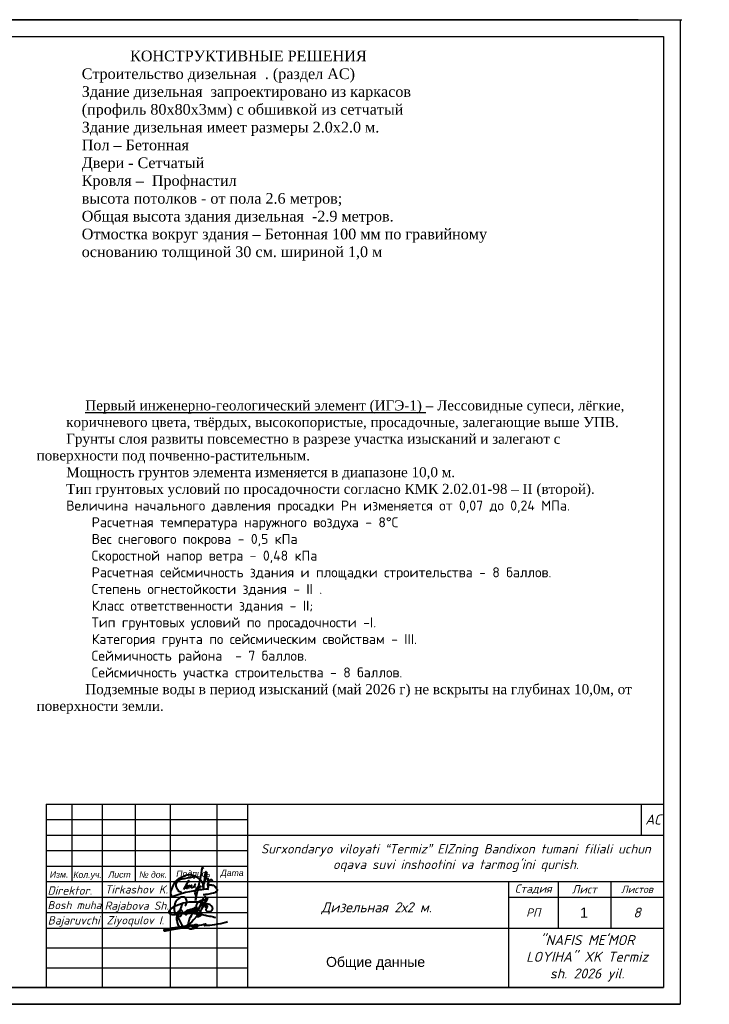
# Model space of a CAD drawing. Header units: millimetres. Extents: x 595270325 to 595481810, y -115960014 to -115841171.
# Tile 17 of 18: x 595281426 to 595291764, y -115855921 to -115841171. Entities that reach past the tile are written whole.
import ezdxf

# ---------------------------------------------------------------- set-up
doc = ezdxf.new("R2010")
doc.units = ezdxf.units.MM
for name, color, linetype in [('стена', 7, 'Continuous'), ('стены', 1, 'Continuous'), ('ТЕКСТ', 7, 'Continuous')]:
    doc.layers.add(name, color=color, linetype=linetype)
doc.styles.add('Arial 3.', font='arial.ttf')
doc.styles.add('ISOCPEUR', font='isocpeui.ttf', dxfattribs={"height": 200})
doc.styles.get("Standard").update_dxf_attribs({"font": 'arial.ttf'})
doc.styles.add('Standard 1', font='isocpeur.ttf', dxfattribs={"height": 300})
doc.styles.add('V@ler@Live', font='isocpeui.ttf')

# ---------------------------------------------------------------- blocks, each defined once
blk = doc.blocks.new('ghfgj jghjmhg jjbkm jkm')
at = {"color": 5, "linetype": 'ByBlock', "lineweight": 40}
for points in [[(-254.12, -8185.87), (-253.9, -8185.82), (-253.74, -8185.78), (-253.55, -8185.63), (-253.51, -8185.51), (-253.5, -8185.43), (-253.51, -8185.3), (-253.56, -8185.19), (-253.6, -8185.09), (-253.66, -8185.02), (-253.75, -8184.96), (-253.85, -8184.92), (-253.94, -8184.88), (-254.03, -8184.84), (-254.1, -8184.84), (-254.19, -8184.85), (-254.27, -8184.88), (-254.32, -8184.93), (-254.37, -8185.02), (-254.4, -8185.1), (-254.39, -8185.21), (-254.33, -8185.34), (-254.28, -8185.45), (-254.21, -8185.54), (-254.12, -8185.61), (-254.02, -8185.68), (-253.92, -8185.74), (-253.82, -8185.8), (-253.82, -8185.8), (-253.76, -8185.91), (-253.77, -8185.94), (-253.82, -8185.97), (-253.89, -8186.03), (-253.95, -8186.11), (-254.01, -8186.18), (-254.04, -8186.27), (-254.07, -8186.34), (-254.08, -8186.44), (-254.05, -8186.53), (-254.03, -8186.62), (-253.98, -8186.7), (-253.92, -8186.77), (-253.84, -8186.85), (-253.78, -8186.91), (-253.73, -8186.97), (-253.64, -8187.02), (-253.58, -8187.04), (-253.52, -8187.05), (-253.46, -8187.06), (-253.38, -8187.07), (-253.28, -8187.07), (-253.18, -8187.08), (-253.1, -8187.08), (-253.03, -8187.07), (-252.94, -8187.07), (-252.86, -8187.06), (-252.76, -8187.05), (-252.69, -8187.05), (-252.61, -8187.04), (-252.55, -8187.02), (-252.48, -8187), (-252.43, -8186.98), (-252.36, -8186.95), (-252.29, -8186.92), (-252.24, -8186.9), (-252.18, -8186.87), (-252.14, -8186.84), (-252.09, -8186.81), (-252.04, -8186.78), (-251.99, -8186.73), (-251.96, -8186.7), (-251.91, -8186.65), (-251.87, -8186.61), (-251.84, -8186.56), (-251.82, -8186.52), (-251.78, -8186.43), (-251.74, -8186.32), (-251.7, -8186.18), (-251.67, -8186.04), (-251.67, -8185.93), (-251.67, -8185.84), (-251.7, -8185.76), (-251.74, -8185.66), (-251.78, -8185.55), (-251.84, -8185.46), (-251.91, -8185.36), (-251.99, -8185.24), (-252.07, -8185.14), (-252.18, -8185.04), (-252.3, -8184.94), (-252.43, -8184.86), (-252.58, -8184.77), (-252.84, -8184.65), (-253.04, -8184.57), (-253.31, -8184.48), (-253.69, -8184.34), (-254.02, -8184.22), (-254.4, -8184.14), (-254.97, -8183.99), (-255.26, -8183.95), (-255.57, -8183.9), (-255.82, -8183.86), (-256.1, -8183.85), (-256.38, -8183.8), (-257.05, -8183.75), (-257.45, -8183.75), (-257.92, -8183.74), (-258.19, -8183.75), (-259.16, -8183.78), (-259.99, -8183.83), (-260.63, -8183.91), (-261.2, -8183.99), (-261.98, -8184.18), (-262.58, -8184.34), (-263.58, -8184.7), (-264.46, -8185.07), (-265.01, -8185.31), (-265.4, -8185.54), (-265.96, -8185.89), (-266.37, -8186.23), (-266.53, -8186.4), (-266.67, -8186.54), (-266.78, -8186.65), (-266.86, -8186.73), (-266.94, -8186.85), (-267, -8186.95), (-267.04, -8187.06), (-267.07, -8187.19), (-267.06, -8187.29), (-267.03, -8187.44), (-266.97, -8187.56), (-266.91, -8187.66), (-266.83, -8187.75), (-266.75, -8187.84), (-266.67, -8187.89), (-266.55, -8187.94), (-266.42, -8187.98), (-266.33, -8188.01), (-266.26, -8188.02), (-266.13, -8188.04), (-265.99, -8188.06), (-265.8, -8188.08), (-265.56, -8188.09), (-265.34, -8188.09), (-265.08, -8188.07), (-264.93, -8188.06), (-264.83, -8188.05), (-264.55, -8188.03), (-264.33, -8187.99), (-264.11, -8187.96), (-263.82, -8187.91), (-263.6, -8187.86), (-263.31, -8187.82), (-262.96, -8187.78), (-262.71, -8187.73), (-262.33, -8187.69), (-261.88, -8187.67), (-261.47, -8187.66), (-261.12, -8187.65), (-260.83, -8187.6), (-260.44, -8187.62), (-259.84, -8187.64), (-259.56, -8187.65), (-259.12, -8187.68), (-258.65, -8187.7), (-258.07, -8187.73), (-257.59, -8187.79), (-257.07, -8187.87), (-256.72, -8187.9), (-256.52, -8187.92), (-256.35, -8187.94), (-256.02, -8187.97), (-255.72, -8188.04), (-255.41, -8188.12), (-254.87, -8188.24), (-254.39, -8188.34), (-254.14, -8188.4), (-253.79, -8188.47), (-253.42, -8188.55), (-252.82, -8188.64), (-252.33, -8188.75), (-251.87, -8188.84), (-251.4, -8188.97), (-251.1, -8189.05), (-250.73, -8189.15)], [(-261.31, -8185.11), (-261.13, -8184.8), (-260.98, -8184.44), (-260.83, -8184.1), (-260.77, -8183.74), (-260.77, -8183.33), (-260.84, -8183.04), (-260.94, -8182.72), (-261.1, -8182.45), (-261.24, -8182.27), (-261.41, -8182.13), (-261.62, -8182.06), (-261.9, -8181.99), (-262.16, -8181.99), (-262.45, -8182.02), (-262.71, -8182.09), (-263.01, -8182.18), (-263.21, -8182.28), (-263.56, -8182.45), (-264.11, -8182.93), (-264.37, -8183.23), (-264.55, -8183.47), (-264.7, -8183.74), (-264.8, -8183.97), (-264.9, -8184.28), (-265, -8184.61), (-265.09, -8184.89), (-265.13, -8185.31), (-265.15, -8185.69), (-265.12, -8186.51), (-265.09, -8186.93), (-265.04, -8187.29), (-264.92, -8187.73), (-264.78, -8187.96), (-264.64, -8188.12), (-264.45, -8188.27), (-264.32, -8188.36), (-264.16, -8188.48), (-263.95, -8188.61), (-263.68, -8188.73), (-263.56, -8188.75), (-263.38, -8188.75), (-263.2, -8188.74), (-263.02, -8188.68), (-262.84, -8188.57), (-262.69, -8188.42), (-262.59, -8188.25), (-262.52, -8188.12), (-262.41, -8187.9), (-262.33, -8187.69), (-262.3, -8187.5), (-262.26, -8187.31), (-262.28, -8187.17), (-262.31, -8186.97), (-262.36, -8186.84), (-262.45, -8186.73), (-262.56, -8186.64), (-262.73, -8186.58), (-262.89, -8186.59), (-263.01, -8186.62), (-263.19, -8186.68), (-263.41, -8186.81), (-263.72, -8187.06), (-263.88, -8187.25), (-263.98, -8187.39), (-264.08, -8187.51), (-264.14, -8187.64), (-264.2, -8187.77), (-264.24, -8187.93), (-264.28, -8188.14), (-264.29, -8188.31), (-264.26, -8188.51), (-264.16, -8188.67), (-264.1, -8188.78), (-264.05, -8188.82), (-264.02, -8188.82), (-263.97, -8188.8), (-263.94, -8188.76), (-263.9, -8188.7), (-263.85, -8188.61), (-263.54, -8187.99), (-263.32, -8187.47), (-263.12, -8186.97), (-262.97, -8186.37), (-262.66, -8185.37), (-262.49, -8184.87), (-262.44, -8184.66), (-262.42, -8184.64), (-262.41, -8184.62), (-262.39, -8184.62), (-262.37, -8184.63), (-262.36, -8184.64), (-262.36, -8184.67), (-262.36, -8184.69), (-262.37, -8184.71), (-262.38, -8184.74)], [(-261.91, -8188.06), (-261.82, -8187.85), (-261.76, -8187.75), (-261.72, -8187.7), (-261.67, -8187.6), (-261.55, -8187.48), (-261.46, -8187.39), (-261.37, -8187.28), (-261.3, -8187.19), (-261.16, -8187.1), (-261.1, -8187.05), (-261, -8186.94), (-260.91, -8186.85), (-260.83, -8186.81), (-260.75, -8186.76), (-260.66, -8186.71), (-260.58, -8186.66), (-260.51, -8186.61), (-260.44, -8186.57), (-260.38, -8186.54), (-260.32, -8186.52), (-260.26, -8186.51), (-260.22, -8186.51), (-260.19, -8186.53), (-260.18, -8186.54), (-260.16, -8186.58), (-260.14, -8186.65), (-260.15, -8186.71), (-260.15, -8186.76), (-260.17, -8186.81), (-260.19, -8186.86), (-260.2, -8186.9), (-260.24, -8187.01), (-260.26, -8187.11), (-260.27, -8187.17), (-260.29, -8187.21), (-260.32, -8187.29), (-260.35, -8187.37), (-260.38, -8187.43), (-260.41, -8187.49), (-260.47, -8187.62), (-260.52, -8187.67), (-260.56, -8187.77), (-260.6, -8187.82), (-260.66, -8187.9), (-260.7, -8187.94), (-260.73, -8187.99), (-260.76, -8188.02), (-260.79, -8188.05), (-260.82, -8188.09), (-260.86, -8188.12), (-260.89, -8188.15), (-260.93, -8188.18), (-260.96, -8188.21), (-261, -8188.23), (-261.04, -8188.26), (-261.08, -8188.27), (-261.1, -8188.25), (-261.1, -8188.22), (-261.1, -8188.19), (-261.09, -8188.15), (-261.08, -8188.12), (-261.06, -8188.06), (-261.04, -8188.01), (-261.02, -8187.96), (-261, -8187.92), (-260.96, -8187.85), (-260.93, -8187.79), (-260.89, -8187.71), (-260.88, -8187.68), (-260.84, -8187.63), (-260.77, -8187.53), (-260.75, -8187.48), (-260.74, -8187.45), (-260.71, -8187.4), (-260.69, -8187.35), (-260.66, -8187.31), (-260.63, -8187.27), (-260.6, -8187.22), (-260.57, -8187.19), (-260.54, -8187.14), (-260.5, -8187.1), (-260.47, -8187.07), (-260.44, -8187.02), (-260.4, -8186.98), (-260.38, -8186.96), (-260.36, -8186.94), (-260.34, -8186.92), (-260.32, -8186.89), (-260.3, -8186.86), (-260.28, -8186.83), (-260.25, -8186.78), (-260.21, -8186.75), (-260.15, -8186.7), (-260.11, -8186.66), (-260.05, -8186.6), (-259.98, -8186.55), (-259.9, -8186.51), (-259.83, -8186.45), (-259.75, -8186.42), (-259.7, -8186.4), (-259.64, -8186.37), (-259.58, -8186.35), (-259.51, -8186.34), (-259.45, -8186.32), (-259.39, -8186.3), (-259.34, -8186.28), (-259.28, -8186.28), (-259.24, -8186.27), (-259.17, -8186.27), (-259.12, -8186.28), (-259.08, -8186.33), (-259.05, -8186.37), (-259.01, -8186.42), (-259, -8186.47), (-258.99, -8186.51), (-258.98, -8186.58), (-258.99, -8186.62), (-259, -8186.68), (-259, -8186.76), (-259.02, -8186.81), (-259.04, -8186.88), (-259.06, -8186.94), (-259.09, -8187.01), (-259.11, -8187.08), (-259.14, -8187.16), (-259.17, -8187.22), (-259.23, -8187.3), (-259.27, -8187.37), (-259.32, -8187.45), (-259.37, -8187.52), (-259.43, -8187.59), (-259.47, -8187.65), (-259.52, -8187.72), (-259.58, -8187.77), (-259.66, -8187.78), (-259.72, -8187.77), (-259.78, -8187.75), (-259.78, -8187.71), (-259.78, -8187.65), (-259.76, -8187.61), (-259.75, -8187.55), (-259.73, -8187.52), (-259.71, -8187.48), (-259.68, -8187.44), (-259.65, -8187.39), (-259.62, -8187.34), (-259.59, -8187.28), (-259.55, -8187.24), (-259.52, -8187.17), (-259.47, -8187.1), (-259.43, -8187.03), (-259.38, -8186.94), (-259.33, -8186.83), (-259.25, -8186.73), (-259.21, -8186.65), (-259.19, -8186.6), (-259.16, -8186.53), (-259.11, -8186.46), (-259.08, -8186.41), (-259.04, -8186.38), (-258.99, -8186.35), (-258.94, -8186.3), (-258.87, -8186.25), (-258.79, -8186.2), (-258.73, -8186.14), (-258.66, -8186.11), (-258.58, -8186.08), (-258.51, -8186.06), (-258.43, -8186.05), (-258.37, -8186.04), (-258.3, -8186.05), (-258.24, -8186.08), (-258.17, -8186.14), (-258.14, -8186.2), (-258.11, -8186.28), (-258.1, -8186.34), (-258.11, -8186.41), (-258.12, -8186.47), (-258.14, -8186.54), (-258.15, -8186.59), (-258.17, -8186.66), (-258.19, -8186.72), (-258.2, -8186.78), (-258.2, -8186.82), (-258.22, -8186.86), (-258.23, -8186.89), (-258.25, -8186.92), (-258.26, -8186.95), (-258.29, -8186.99), (-258.32, -8187.02), (-258.34, -8187.05), (-258.39, -8187.11), (-258.43, -8187.16), (-258.47, -8187.21), (-258.52, -8187.26), (-258.56, -8187.3), (-258.6, -8187.34), (-258.66, -8187.39), (-258.71, -8187.42), (-258.76, -8187.45), (-258.81, -8187.46), (-258.87, -8187.47), (-258.92, -8187.46), (-258.97, -8187.43), (-259, -8187.37), (-259, -8187.33), (-258.99, -8187.29), (-258.97, -8187.22), (-258.94, -8187.15), (-258.92, -8187.1), (-258.9, -8187.04), (-258.87, -8186.98), (-258.83, -8186.92), (-258.79, -8186.83), (-258.73, -8186.76), (-258.69, -8186.69), (-258.64, -8186.6), (-258.59, -8186.53), (-258.52, -8186.39), (-258.45, -8186.3), (-258.4, -8186.23), (-258.37, -8186.19), (-258.33, -8186.13), (-258.27, -8186.07), (-258.27, -8186.07), (-258.2, -8185.98), (-258.14, -8185.89), (-258.09, -8185.82), (-258.02, -8185.76), (-257.94, -8185.7), (-257.9, -8185.67), (-257.82, -8185.66), (-257.78, -8185.64), (-257.74, -8185.64), (-257.71, -8185.65), (-257.67, -8185.67), (-257.64, -8185.68), (-257.63, -8185.7), (-257.61, -8185.72), (-257.59, -8185.75), (-257.57, -8185.79), (-257.56, -8185.83), (-257.55, -8185.87), (-257.55, -8185.91), (-257.55, -8185.96), (-257.55, -8186.03), (-257.56, -8186.07), (-257.56, -8186.08), (-257.57, -8186.15), (-257.59, -8186.21), (-257.61, -8186.3), (-257.64, -8186.38), (-257.66, -8186.44), (-257.67, -8186.48), (-257.68, -8186.51), (-257.71, -8186.54), (-257.75, -8186.6), (-257.8, -8186.67), (-257.83, -8186.72), (-257.86, -8186.76), (-257.9, -8186.81), (-257.94, -8186.88), (-257.98, -8186.93), (-258, -8186.95), (-258.03, -8187), (-258.06, -8187.06), (-258.11, -8187.11), (-258.14, -8187.15), (-258.19, -8187.21), (-258.24, -8187.27), (-258.25, -8187.29), (-258.28, -8187.33), (-258.29, -8187.35), (-258.32, -8187.39), (-258.34, -8187.43), (-258.37, -8187.43), (-258.37, -8187.42), (-258.36, -8187.39), (-258.34, -8187.37), (-258.33, -8187.36), (-258.31, -8187.35), (-258.29, -8187.34), (-258.26, -8187.34), (-258.24, -8187.33), (-258.21, -8187.33), (-258.19, -8187.32), (-258.17, -8187.31), (-258.16, -8187.3), (-258.14, -8187.29), (-258.12, -8187.27), (-258.07, -8187.24), (-258.03, -8187.21), (-257.98, -8187.19), (-257.95, -8187.16), (-257.9, -8187.14), (-257.87, -8187.12), (-257.84, -8187.09), (-257.79, -8187.07), (-257.75, -8187.03), (-257.72, -8186.99), (-257.69, -8186.96), (-257.65, -8186.92), (-257.62, -8186.9), (-257.6, -8186.88), (-257.56, -8186.85), (-257.53, -8186.81), (-257.48, -8186.78), (-257.44, -8186.74), (-257.38, -8186.69), (-257.35, -8186.66), (-257.31, -8186.62), (-257.23, -8186.55), (-257.19, -8186.5), (-257.11, -8186.42), (-257.09, -8186.38), (-257.05, -8186.35), (-257.02, -8186.32), (-256.95, -8186.25), (-256.89, -8186.21), (-256.84, -8186.14), (-256.8, -8186.1), (-256.75, -8186.04), (-256.69, -8185.98), (-256.62, -8185.91), (-256.51, -8185.83), (-256.44, -8185.76), (-256.35, -8185.66), (-256.25, -8185.58), (-256.13, -8185.49), (-256.02, -8185.4), (-255.95, -8185.32), (-255.88, -8185.25), (-255.84, -8185.19), (-255.77, -8185.12), (-255.73, -8185.07), (-255.68, -8185.03), (-255.64, -8184.98), (-255.58, -8184.94), (-255.53, -8184.88), (-255.49, -8184.83), (-255.41, -8184.76), (-255.34, -8184.69), (-255.27, -8184.63), (-255.19, -8184.52), (-255.12, -8184.44), (-255.03, -8184.33), (-254.95, -8184.24), (-254.87, -8184.16), (-254.79, -8184.07), (-254.68, -8183.95), (-254.62, -8183.87), (-254.55, -8183.8), (-254.44, -8183.7), (-254.37, -8183.64), (-254.29, -8183.57), (-254.22, -8183.49), (-254.18, -8183.4), (-254.14, -8183.31), (-254.1, -8183.19), (-254.04, -8183.1), (-253.99, -8183), (-253.98, -8182.94), (-253.95, -8182.84), (-253.96, -8182.75), (-253.96, -8182.67), (-253.96, -8182.59), (-253.98, -8182.53), (-254, -8182.46), (-254, -8182.41), (-254.01, -8182.37), (-254.01, -8182.32), (-254.02, -8182.27), (-254.05, -8182.2), (-254.07, -8182.14), (-254.08, -8182.09), (-254.1, -8182.05), (-254.11, -8182.01), (-254.14, -8181.97), (-254.16, -8181.92), (-254.2, -8181.91), (-254.23, -8181.9), (-254.26, -8181.89), (-254.3, -8181.91), (-254.35, -8181.94), (-254.43, -8181.95), (-254.47, -8181.99), (-254.53, -8182.04), (-254.57, -8182.08), (-254.64, -8182.12), (-254.69, -8182.17), (-254.76, -8182.23), (-254.81, -8182.27), (-254.87, -8182.35), (-254.96, -8182.46), (-255, -8182.55), (-255.07, -8182.66), (-255.12, -8182.79), (-255.15, -8182.86), (-255.19, -8182.97), (-255.27, -8183.13), (-255.37, -8183.34), (-255.41, -8183.43), (-255.53, -8183.68), (-255.67, -8183.97), (-256, -8184.65), (-256.31, -8185.35), (-256.67, -8186.19), (-256.9, -8186.73), (-257.1, -8187.18), (-257.41, -8187.89), (-257.54, -8188.2)], [(-253.34, -8182.28), (-253.56, -8182.65), (-253.77, -8183), (-254.11, -8183.59), (-254.52, -8184.3), (-254.91, -8184.96), (-255.39, -8185.76), (-255.74, -8186.34), (-256.11, -8187.1), (-256.54, -8187.95), (-256.73, -8188.33), (-256.84, -8188.57), (-256.93, -8188.74), (-256.92, -8188.8), (-256.89, -8188.85), (-256.86, -8188.86), (-256.81, -8188.84), (-256.74, -8188.83), (-256.64, -8188.81), (-256.56, -8188.79), (-256.47, -8188.76), (-256.39, -8188.73), (-256.31, -8188.7), (-256.23, -8188.63), (-256.13, -8188.56), (-256, -8188.5), (-255.91, -8188.43), (-255.81, -8188.37), (-255.75, -8188.32), (-255.67, -8188.28), (-255.63, -8188.22), (-255.59, -8188.15), (-255.56, -8188.11), (-255.5, -8188.03), (-255.46, -8187.96), (-255.44, -8187.92), (-255.45, -8187.85), (-255.46, -8187.79), (-255.5, -8187.71), (-255.54, -8187.64), (-255.58, -8187.57), (-255.61, -8187.51), (-255.65, -8187.45), (-255.7, -8187.36), (-255.76, -8187.29), (-255.8, -8187.25), (-255.85, -8187.2), (-255.9, -8187.14), (-255.94, -8187.09), (-255.98, -8187.05), (-256.02, -8187), (-256.07, -8186.95), (-256.18, -8186.86), (-256.26, -8186.79), (-256.33, -8186.71), (-256.41, -8186.65), (-256.47, -8186.6), (-256.58, -8186.49), (-256.65, -8186.42), (-256.71, -8186.36), (-256.79, -8186.28), (-257.01, -8186.05), (-257.11, -8185.94), (-257.19, -8185.79), (-257.27, -8185.64), (-257.33, -8185.47), (-257.37, -8185.32), (-257.38, -8185.12), (-257.35, -8184.97), (-257.32, -8184.85), (-257.27, -8184.71), (-257.23, -8184.56), (-257.16, -8184.36), (-257.04, -8184.14), (-256.93, -8184), (-256.82, -8183.83), (-256.71, -8183.73), (-256.61, -8183.62), (-256.49, -8183.55), (-256.34, -8183.46), (-256.22, -8183.4), (-256.1, -8183.33), (-255.94, -8183.23), (-255.78, -8183.18), (-255.62, -8183.13), (-255.47, -8183.08), (-255.27, -8183.05), (-255.11, -8183.03), (-254.91, -8183), (-254.69, -8183), (-254.47, -8183.01), (-254.3, -8183.05), (-254.08, -8183.21), (-253.99, -8183.39)]]:
    blk.add_lwpolyline(points, dxfattribs=at)
blk = doc.blocks.new('dhfdgh xfghfgh ffnhjmgmgvbnfgg')
at = {"color": 5, "lineweight": 40, "ltscale": 0.5}
for p, q in [((1479206, -21938), (1479191, -22031)), ((1479223, -21865), (1479206, -21938)), ((1479232, -21840), (1479223, -21865)), ((1479249, -21856), (1479232, -21840)), ((1479259, -21871), (1479249, -21856)), ((1479272, -21891), (1479259, -21871)), ((1479156, -22246), (1479134, -22332)), ((1479166, -22194), (1479156, -22246)), ((1479186, -22087), (1479166, -22194)), ((1479191, -22031), (1479186, -22087)), ((1479014, -22576), (1479036, -22544)), ((1479036, -22544), (1479050, -22522)), ((1479050, -22522), (1479087, -22472)), ((1479107, -22459), (1479072, -22596)), ((1479087, -22472), (1479140, -22415)), ((1479134, -22332), (1479107, -22459)), ((1479140, -22415), (1479151, -22408)), ((1479150, -22450), (1479148, -22470)), ((1479148, -22470), (1479149, -22483)), ((1479149, -22483), (1479151, -22492)), ((1479155, -22412), (1479150, -22450)), ((1479151, -22408), (1479154, -22407)), ((1479151, -22492), (1479158, -22500)), ((1479154, -22407), (1479155, -22408)), ((1479155, -22408), (1479155, -22412)), ((1479000, -22618), (1479005, -22595)), ((1479005, -22637), (1479000, -22618)), ((1479005, -22595), (1479014, -22576)), ((1479011, -22653), (1479005, -22637)), ((1479022, -22680), (1479011, -22653)), ((1479019, -22877), (1479038, -22760)), ((1479031, -22709), (1479022, -22680)), ((1479032, -22801), (1479023, -22878)), ((1479036, -22732), (1479031, -22709)), ((1479052, -22687), (1479032, -22801)), ((1479037, -22753), (1479036, -22732)), ((1479038, -22760), (1479037, -22753)), ((1479072, -22596), (1479052, -22687)), ((1479020, -22878), (1479019, -22877)), ((1479022, -22878), (1479020, -22878)), ((1479023, -22878), (1479022, -22878))]:
    blk.add_line(p, q, dxfattribs=at)
for points in [[(1479224, -22461), (1479241, -22423), (1479263, -22388), (1479286, -22338), (1479310, -22292), (1479322, -22264), (1479330, -22239), (1479338, -22215), (1479346, -22183), (1479354, -22152), (1479360, -22124), (1479365, -22096), (1479367, -22070), (1479369, -22045), (1479368, -22026), (1479364, -22015), (1479359, -22001), (1479353, -21992), (1479349, -21988), (1479343, -21990), (1479338, -21999), (1479325, -22026), (1479317, -22050), (1479303, -22121), (1479295, -22194), (1479288, -22255), (1479285, -22289), (1479287, -22329), (1479273, -22379), (1479269, -22399), (1479267, -22423), (1479266, -22510), (1479267, -22423), (1479264, -22393), (1479257, -22371), (1479245, -22338), (1479230, -22312), (1479213, -22288), (1479197, -22267), (1479163, -22229), (1479123, -22191), (1479078, -22165), (1479048, -22150), (1479017, -22138), (1478960, -22115), (1478920, -22095), (1478874, -22081), (1478828, -22076), (1478795, -22076), (1478757, -22086), (1478724, -22099), (1478682, -22118), (1478638, -22137), (1478583, -22162), (1478528, -22189), (1478491, -22208), (1478456, -22235), (1478431, -22255), (1478400, -22283), (1478364, -22333), (1478328, -22399), (1478297, -22467), (1478272, -22526), (1478245, -22599), (1478244, -22642), (1478258, -22687), (1478271, -22724), (1478283, -22739), (1478299, -22746), (1478333, -22741), (1478419, -22713), (1478544, -22668), (1478713, -22620), (1478849, -22592), (1478951, -22572), (1479044, -22558), (1479219, -22534), (1479347, -22518), (1479408, -22511), (1479401, -22525), (1479395, -22539)], [(1478590, -22609), (1478563, -22611), (1478536, -22606), (1478508, -22594), (1478492, -22572), (1478477, -22543), (1478457, -22505), (1478436, -22461), (1478424, -22427), (1478418, -22390), (1478420, -22362), (1478428, -22331), (1478450, -22291), (1478476, -22262), (1478517, -22234), (1478557, -22216), (1478609, -22205), (1478683, -22191), (1478773, -22173), (1478857, -22158), (1478923, -22138), (1478971, -22125), (1478994, -22118), (1479019, -22100), (1478992, -22128), (1478984, -22142), (1478977, -22157), (1478975, -22170), (1478974, -22182), (1478970, -22188)], [(1479375, -22225), (1479399, -22187), (1479408, -22471), (1479406, -22364), (1479416, -22351), (1479426, -22333), (1479442, -22289), (1479460, -22262), (1479482, -22228), (1479492, -22220), (1479503, -22219), (1479516, -22225), (1479531, -22244), (1479541, -22265), (1479548, -22281), (1479549, -22285), (1479547, -22292), (1479546, -22295)], [(1478815, -22321), (1478813, -22292), (1478811, -22258), (1478794, -22275), (1478764, -22325), (1478645, -22532)], [(1478786, -22391), (1478727, -22519)], [(1478846, -22385), (1478807, -22466), (1478802, -22481), (1478800, -22494), (1478800, -22502)], [(1478907, -22386), (1478897, -22404), (1478885, -22424), (1478879, -22440), (1478875, -22452), (1478877, -22464), (1478883, -22471), (1478896, -22473), (1478913, -22473), (1478938, -22461), (1478961, -22447), (1478982, -22427), (1479002, -22408), (1479014, -22394), (1479018, -22382), (1479015, -22375), (1479011, -22368), (1479007, -22368), (1479005, -22370), (1479005, -22373), (1479000, -22386), (1478997, -22398), (1478993, -22411), (1478991, -22421), (1478990, -22431), (1478991, -22441), (1478994, -22446), (1478997, -22450), (1479003, -22454), (1479010, -22458), (1479016, -22458), (1479021, -22458)], [(1479406, -22374), (1479409, -22371), (1479414, -22366), (1479421, -22364), (1479428, -22365), (1479436, -22369), (1479442, -22378), (1479450, -22386), (1479461, -22390), (1479473, -22392), (1479487, -22392), (1479513, -22394), (1479539, -22395), (1479569, -22403), (1479595, -22415), (1479614, -22428), (1479628, -22445), (1479646, -22471), (1479661, -22498), (1479681, -22526), (1479687, -22537), (1479687, -22560), (1479684, -22579), (1479675, -22591), (1479656, -22609), (1479642, -22621), (1479610, -22634), (1479580, -22644), (1479519, -22659), (1479477, -22667), (1479435, -22675), (1479378, -22687), (1479338, -22693), (1479306, -22697), (1479276, -22700), (1479260, -22700)]]:
    blk.add_lwpolyline(points, dxfattribs=at)
blk = doc.blocks.new('65616152')
at = {"color": 5, "lineweight": 40, "true_color": 0x0000f5}
for points in [[(1279415, 265228), (1279057, 264705), (1278598, 264034), (1278382, 263509), (1278134, 263078), (1277994, 262545), (1277851, 262004), (1277776, 261556), (1277737, 261115), (1277701, 260716), (1277722, 260496), (1277730, 260167), (1277796, 259731), (1278018, 259441), (1278309, 259225), (1278601, 259127), (1278991, 259098), (1279387, 259094), (1279889, 259189), (1280352, 259407), (1281030, 259696), (1281576, 259928), (1281931, 260200), (1282034, 260401), (1281915, 260623), (1281551, 260802), (1281087, 260808), (1280787, 260808), (1280423, 260740), (1278109, 260488), (1276657, 260251), (1273700, 259801), (1271955, 259526), (1270532, 259301), (1269315, 259055), (1268808, 258966), (1268177, 258779), (1267649, 258632), (1267284, 258500), (1267248, 258412), (1267248, 258332), (1267308, 258272), (1267394, 258235), (1267537, 258235), (1267798, 258265), (1268152, 258306), (1268635, 258416), (1270126, 258669), (1271729, 258942), (1273456, 259235), (1275247, 259448), (1276608, 259807), (1278166, 260278), (1279164, 260481), (1280050, 260662), (1280154, 260639), (1280222, 260575), (1280266, 260538), (1280286, 260413), (1280230, 260351), (1280112, 260149), (1279962, 259982), (1279798, 259901), (1279639, 259901), (1279532, 259986), (1279532, 260140), (1279619, 260220), (1279823, 260292), (1280029, 260305), (1280257, 260260), (1280465, 260227), (1280574, 260185), (1280628, 260118), (1280634, 260043), (1280629, 259995), (1280611, 259940), (1280586, 259895), (1280481, 259863), (1280375, 259863), (1280289, 259889), (1280212, 259951), (1280204, 260034), (1280218, 260112), (1280244, 260181), (1280300, 260215), (1280515, 260227), (1280771, 260244), (1280828, 260248), (1280864, 260248), (1280895, 260239), (1280924, 260227), (1280964, 260203), (1280979, 260186), (1280980, 260156), (1280974, 260129), (1280946, 260081), (1280921, 260037), (1280844, 259996), (1280779, 259986), (1280731, 260016), (1280717, 260057), (1280717, 260098), (1280753, 260174), (1280828, 260200), (1280911, 260207), (1281178, 260270), (1281517, 260320), (1281866, 260434), (1282075, 260502), (1282650, 260656), (1283660, 260868), (1284229, 260987), (1284438, 261031), (1284872, 261121), (1285210, 261192), (1285303, 261186), (1285343, 261126), (1285343, 261065), (1285294, 261016), (1285139, 260982), (1285029, 260923), (1284933, 260873), (1284796, 260768), (1284756, 260700), (1284730, 260601), (1284760, 260561), (1284805, 260502), (1284929, 260533), (1285893, 260609), (1287154, 260721), (1288182, 260812), (1289325, 261007), (1290754, 261222), (1291857, 261388), (1292886, 261648), (1294011, 261945), (1294504, 262120), (1294798, 262268)], [(1281686, 264696), (1280112, 262946), (1279339, 262085), (1278484, 261359), (1277785, 260766), (1276609, 260060), (1275744, 259541), (1275063, 259376), (1274447, 259568), (1273996, 259965), (1273640, 260471), (1273243, 261332), (1272956, 262330), (1272845, 263146), (1272845, 263773), (1272899, 264287), (1273004, 264324), (1273111, 264236), (1273275, 264022), (1273734, 263260), (1274076, 262456), (1274414, 261823), (1274730, 261257), (1275006, 260715), (1275242, 260425)], [(1281686, 264696), (1281695, 264710), (1281696, 264715), (1281696, 264720), (1281694, 264726), (1281689, 264735), (1281682, 264745), (1281671, 264754), (1281659, 264758), (1281649, 264764), (1281632, 264769), (1281615, 264770), (1281595, 264770), (1281576, 264768), (1281566, 264766), (1281556, 264763), (1281543, 264757), (1281533, 264746), (1281505, 264697), (1281469, 264630), (1281184, 263973)]]:
    blk.add_lwpolyline(points, dxfattribs=at)
blk = doc.blocks.new('JDFHJIHGF')
at = {"ltscale": 100}
for p, q in [((-3011227, 1292805), (-2992727, 1292805)), ((-3011227, 1292805), (-3011227, 1287305)), ((-3010448, 1290480), (-3010448, 1292805)), ((-3009556, 1292805), (-3009556, 1287305)), ((-3008550, 1290480), (-3008550, 1292805)), ((-3007513, 1292805), (-3007513, 1287305)), ((-3006119, 1292805), (-3006119, 1287305)), ((-3005191, 1292805), (-3005191, 1287305)), ((-2993392, 1292805), (-2993392, 1291876)), ((-2992727, 1292805), (-2992727, 1287305)), ((-3011227, 1292340), (-3005191, 1292340)), ((-3011227, 1291876), (-2992727, 1291876)), ((-3011227, 1291412), (-3005191, 1291412)), ((-3011227, 1290947), (-3005191, 1290947)), ((-3011227, 1290483), (-2992727, 1290483)), ((-2997371, 1290483), (-2997371, 1287305)), ((-2995885, 1290483), (-2995885, 1289090)), ((-2994306, 1290483), (-2994306, 1289090)), ((-3011227, 1290019), (-3005191, 1290019)), ((-2997371, 1290019), (-2992727, 1290019)), ((-3011227, 1289554), (-3005191, 1289554)), ((-3011227, 1289090), (-2992727, 1289090)), ((-3011227, 1288495), (-3005191, 1288495)), ((-3011227, 1287900), (-3005191, 1287900)), ((-3011227, 1287305), (-2992727, 1287305))]:
    blk.add_line(p, q, dxfattribs=at)
at = {"lineweight": 40, "xscale": 0.9677430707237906, "yscale": 0.9677430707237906, "zscale": 0.9677430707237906}
blk.add_blockref('dhfdgh xfghfgh ffnhjmgmgvbnfgg', (-4438066, 1312051), dxfattribs=at)
at = {"color": 0, "xscale": 85.50048011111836, "yscale": 85.50048011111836, "zscale": 85.50048011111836}
blk.add_blockref('ghfgj jghjmhg jjbkm jkm', (-2984721, 1989583), dxfattribs=at)
at = {"color": 0, "ltscale": 100, "xscale": 0.06931321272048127, "yscale": 0.06931321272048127, "zscale": 0.06931321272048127}
blk.add_blockref('65616152', (-3095539, 1271108), dxfattribs=at)
at = {"ltscale": 100}
for s, insert, char_height, width, attachment_point, style in [('{\\fISOCPEUR|b0|i1|c204|p34;АС}', (-2993270, 1292491), 300, 341.31, 1, 'Standard 1'), ('{\\fISOCPEUR|b0|i1|c204|p34;Surxondaryo viloyati “Termiz” EIZning Bandixon tumani filiali uchun oqava suvi inshootini va tarmog’ini qurish.}', (-2998951, 1291187), 280, 12389.11, 5, 'Standard 1'), ('Direktor.', (-3011192, 1290213), 250, 1800, 4, 'V@ler@Live'), ('{\\fISOCPEUR|b0|i1|c204|p34;Стадия}', (-2996628, 1290251), 250, 1467.39, 5, 'Standard 1'), ('{\\fISOCPEUR|b0|i1|c204|p34;Лист}', (-2995095, 1290251), 250, 1560.27, 5, 'Standard 1'), ('{\\fISOCPEUR|b0|i1|c204|p34;Листов}', (-2993516, 1290251), 220, 1779.41, 5, 'Standard 1'), ('Bosh muha', (-3011192, 1289776), 240, 1800, 4, 'V@ler@Live'), ('Bajaruvchi', (-3011185, 1289282), 250, 1800, 4, 'V@ler@Live'), ('{\\fISOCPEUR|b0|i1|c204|p34;РП}', (-2996628, 1289554), 250, 1467.39, 5, 'Standard 1'), ('{\\fISOCPEUR|b0|i1|c204|p34;8}', (-2993516, 1289554), 300, 393, 5, 'Standard 1'), ('"NAFIS ME\'MOR LOYIHA" XK Termiz sh. 2026 yil.', (-2995012, 1288183), 300, 3658.6, 5, 'V@ler@Live')]:
    blk.add_mtext(s, dxfattribs=dict(at, insert=insert, char_height=char_height, width=width, attachment_point=attachment_point, style=style))
at = {"ltscale": 100, "attachment_point": 5}
for s, insert, char_height, width in [('{\\fArial|b0|i1|c204|p34;Подпись}', (-3006816, 1290715), 185.99, 1452.29), ('{\\fArial|b0|i1|c204|p34;\\H0.80104x;Дат\\H1x;а}', (-3005655, 1290715), 232.18, 910.15)]:
    blk.add_mtext(s, dxfattribs=dict(at, insert=insert, char_height=char_height, width=width))
at = {"lineweight": 30, "char_height": 245, "width": 2482.93, "attachment_point": 5, "style": 'ISOCPEUR'}
for s, insert in [('Tirkashov K.', (-3008524, 1290246)), ('Rajabova Sh.', (-3008518, 1289723)), ('Ziyoqulov I.', (-3008559, 1289287))]:
    blk.add_mtext(s, dxfattribs=dict(at, insert=insert))
at = {"insert": (-3002982, 1289861), "char_height": 300, "width": 3772.74, "attachment_point": 1, "style": 'Standard 1'}
blk.add_mtext('{\\fISOCPEUR|b0|i1|c204|p34;Дизельная 2х2 м.}    ', dxfattribs=at)
at = {"layer": 'ТЕКСТ', "char_height": 185.99, "attachment_point": 5}
for s, insert, width in [('{\\fArial|b0|i1|c204|p34;Изм.}', (-3010843, 1290690), 826.65), ('{\\fArial|b0|i1|c204|p34;Кол.уч.}', (-3009989, 1290657), 966.14), ('{\\fArial|b0|i1|c204|p34;Лист}', (-3009032, 1290690), 826.65), ('{\\fArial|b0|i1|c204|p34;№ док.}', (-3008024, 1290690), 826.65)]:
    blk.add_mtext(s, dxfattribs=dict(at, insert=insert, width=width))

msp = doc.modelspace()

# ---------------------------------------------------------------- linework, layer by layer
at = {"lineweight": 30, "ltscale": 100}
msp.add_line((595271325.231, -115855670.572), (595291075.231, -115855670.572), dxfattribs=at)
at = {"lineweight": 25}
msp.add_line((595270325.231, -115855920.572), (595291328.213, -115855920.572), dxfattribs=at)
at = {"layer": 'стена', "color": 7, "lineweight": 25, "ltscale": 10}
for p, q in [((595270325.231, -115841170.572), (595291325.231, -115841170.572)), ((595290695.441, -115841170.572), (595270325.231, -115841170.572)), ((595270325.231, -115841170.572), (595291350.231, -115841170.572)), ((595291075.231, -115855670.572), (595271325.231, -115855670.572)), ((595291325.231, -115855920.572), (595270325.231, -115855920.572)), ((595270328.213, -115855920.572), (595291328.213, -115855920.572)), ((595270328.213, -115855920.572), (595291328.213, -115855920.572)), ((595290698.423, -115855920.572), (595270328.213, -115855920.572))]:
    msp.add_line(p, q, dxfattribs=at)
at = {"layer": 'стена', "color": 0, "lineweight": 25, "ltscale": 10}
msp.add_line((595291325.231, -115841170.572), (595291325.231, -115855920.572), dxfattribs=at)
at = {"layer": 'стена', "color": 7, "lineweight": 30, "ltscale": 10}
msp.add_line((595271325.231, -115841420.572), (595291075.231, -115841420.572), dxfattribs=at)
at = {"layer": 'стена', "color": 0, "lineweight": 30, "ltscale": 10}
msp.add_line((595291075.231, -115841420.572), (595291075.231, -115855670.572), dxfattribs=at)

# ---------------------------------------------------------------- block references
at = {"xscale": 0.5, "yscale": 0.5, "zscale": 0.5}
msp.add_blockref('JDFHJIHGF', (596787438.731, -116499322.882), dxfattribs=at)

# ---------------------------------------------------------------- texts
at = {"lineweight": 15, "insert": (595282356.222, -115841633.442), "char_height": 160, "width": 6123.50996, "attachment_point": 1, "style": 'Arial 3.'}
msp.add_mtext('{\\fTimes New Roman|b0|i0|c204|p18;            КОНСТРУКТИВНЫЕ РЕШЕНИЯ^I\\PСтроительство дизельная  . (раздел АС)\\H1.85857x; \\H0.53805x;\\PЗдание дизельная  запроектировано из каркасов \\H1.56922x; \\H0.63726x;\\P(профиль 80х80х3мм) с обшивкой из \\C0;сетчатый  \\H1.66883x; \\H0.59922x;\\P\\C256;Здание дизельная имеет размеры 2.0х2.0 м. \\H1.63247x; \\H0.61257x;\\PПол – Бетонная \\H1.62251x; \\H0.61633x;\\PДвери - Сетчатый\\H1.62583x; \\H0.61507x;\\PКровля –  Профнастил \\H1.64996x; \\H0.60608x;\\Pвысота потолков - от пола 2.6 метров;\\H1.63876x; \\H0.61022x;\\PОбщая высота здания дизельная  -2.9 метров. \\H1.64565x; \\H0.60766x;\\PОтмостка вокруг здания – Бетонная 100 мм по гравийному \\H1.6402x; \\H0.60968x;основанию толщиной 30 см. шириной 1,0 м\\H1.61993x; }', dxfattribs=at)
at = {"insert": (595281680, -115846873.772), "char_height": 150, "width": 9064.23905, "attachment_point": 1, "style": 'Standard 1'}
msp.add_mtext('\\pi443.1255,t6024.375;   {\\fTimes New Roman|b0|i0|c204|p18;\\L\\C0;Первый инженерно-геологический элемент (ИГЭ-1)\\l – Лессовидные супеси, лёгкие,\\Pкоричневого цвета, твёрдых, высокопористые, просадочные, залегающие выше УПВ.\\PГрунты слоя развиты повсеместно в разрезе участка изысканий и залегают с поверхности под почвенно-растительным.\\PМощность грунтов элемента изменяется в диапазоне 10,0 м.\\P\\pi0,tz;Тип грунтовых условий по просадочности согласно КМК 2.02.01-98 – II (второй).}\\PВеличина начального давления просадки Рн изменяется от 0,07 до 0,24 МПа.\\P    Расчетная температура наружного воздуха - 8°С\\P    Вес снегового покрова - 0,5 кПа\\P    Скоростной напор ветра - 0,48 кПа\\P    Расчетная сейсмичность здания и площадки строительства - 8 баллов.\\P    Степень огнестойкости здания - II .\\P    Класс ответственности здания - II; \\P    Тип грунтовых условий по просадочности -I. \\P    Категория грунта по сейсмическим свойствам - III. \\P    Сеймичность района  - 7 баллов.\\P    Сейсмичность участка строительства - 8 баллов. \\P   {\\fTimes New Roman|b0|i0|c204|p18;\\C0;Подземные воды в период изысканий (май 2026 г) не вскрыты на глубинах 10,0м, от поверхности земли.}   ', dxfattribs=at)
at = {"insert": (595289826.739, -115854471.9), "char_height": 150, "attachment_point": 1, "style": 'Arial 3.'}
msp.add_mtext('1', dxfattribs=at)
at = {"layer": 'стены', "color": 7, "lineweight": 25, "insert": (595286019.163, -115855210.902), "char_height": 150, "width": 3642.86357, "attachment_point": 1, "style": 'Arial 3.'}
msp.add_mtext('{\\fArial|b0|i0|c204|p34;\\C0;Общие данные}', dxfattribs=at)

doc.saveas('drawing.dxf')
